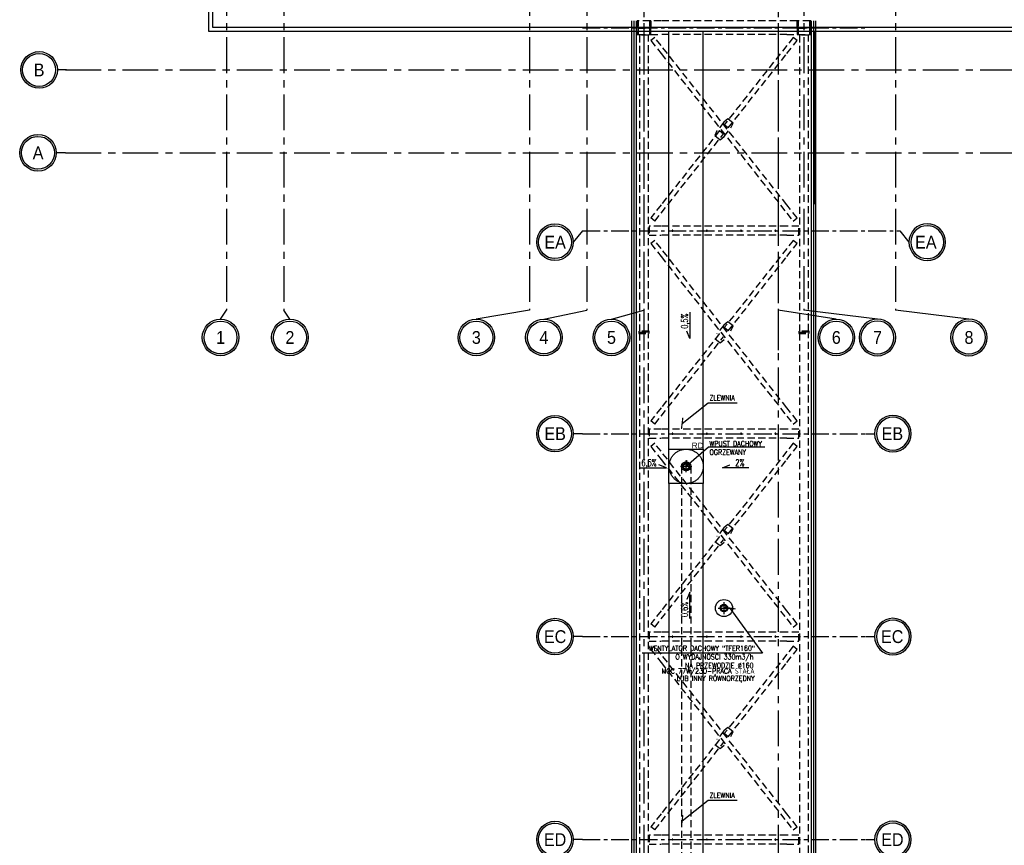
# Model space of a CAD drawing. Extents: x 41755 to 123924, y -112333 to 86187.
# Tile 9 of 256: x 99429 to 101151, y -102977 to -101533. Entities that reach past the tile are written whole.
import ezdxf
from ezdxf.enums import TextEntityAlignment as Align

# ---------------------------------------------------------------- set-up
doc = ezdxf.new("R2010")
doc.units = 0
doc.header["$LTSCALE"] = 50
for name, pattern in [('ACAD_ISO02W100', [15, 12, -3]), ('ACAD_ISO10W100', [18.5, 12, -3, 0.5, -3]), ('CENTER', [2, 1.25, -0.25, 0.25, -0.25]), ('DASHED', [0.75, 0.5, -0.25])]:
    doc.linetypes.add(name, pattern=pattern)
doc.layers.get('0').update_dxf_attribs({"color": 101, "linetype": 'CONTINUOUS'})
for name, color, linetype in [('Det-metal', 141, 'CONTINUOUS'), ('Ins-went', 141, 'CONTINUOUS'), ('Ins-wod', 4, 'CONTINUOUS'), ('Opis-spadki', 61, 'CONTINUOUS'), ('Os-osie', 14, 'CENTER'), ('Os-osie glowne', 1, 'CENTER'), ('Os-osie-opis', 16, 'CONTINUOUS'), ('Sc-systemowe', 150, 'CONTINUOUS'), ('Sch-opis', 51, 'CONTINUOUS'), ('W-idok', 8, 'CONTINUOUS'), ('W-idok pod', 5, 'DASHED'), ('W-izol-w', 144, 'CONTINUOUS')]:
    doc.layers.add(name, color=color, linetype=linetype)
doc.styles.add('dwg_opis duży', font='ARIAL.TTF', dxfattribs={"width": 0.9})
doc.styles.add('ROMANS', font='romans', dxfattribs={"width": 0.85})
doc.styles.add('TYTUL2', font='ARIAL.TTF')
doc.dimstyles.new('CHMIELNA', dxfattribs={"dimscale": 3.5, "dimtxt": 4, "dimasz": 1.5, "dimexe": 3, "dimexo": 0, "dimgap": 1, "dimtad": 1, "dimdec": 1, "dimrnd": 0.5, "dimzin": 12, "dimdsep": 46, "dimtxsty": 'ROMANS', "dimblk": 'DIMTICK', "dimcen": 0.09, "dimse1": 1, "dimse2": 1, "dimclrd": 143, "dimclrt": 53, "dimadec": 0, "dimazin": 0, "dimtfac": 1, "dimtdec": 1, "dimtix": 1, "dimtmove": 2, "dimatfit": 2, "dimldrblk": 'ARCHTICK', "dimfxl": 0, "dimtolj": 1, "dimtzin": 0, "dimarcsym": 0})

# ---------------------------------------------------------------- blocks, each defined once
blk = doc.blocks.new('_opis_osi')
blk.add_hatch(color=256).paths.add_polyline_path([(32, -32), (28.8, -32, -1), (-28.8, -32), (-32, -32, 1)])
for radius in [32, 28.8]:
    blk.add_circle((0, -32), radius)
at = {"style": 'dwg_opis duży', "width": 0.9}
blk.add_attdef('AXNAMEV', text='', height=22.4, rotation=90, dxfattribs=at).set_placement((0, -32), align=Align.MIDDLE_CENTER)
blk = doc.blocks.new('_opis_osi_liczbowy')
blk.add_hatch(color=256).paths.add_polyline_path([(32, 32), (32, 28.8, -1), (32, -28.8), (32, -32, 1)])
for radius in [32, 28.8]:
    blk.add_circle((32, 0), radius)
at = {"style": 'dwg_opis duży', "width": 0.9}
blk.add_attdef('AXNAMEH', text='', height=22.4, rotation=90, dxfattribs=at).set_placement((32, 0), align=Align.MIDDLE_CENTER)
blk = doc.blocks.new('DIMTICK')
for p, q in [((-1, 0), (1, 0)), ((0, 1), (0, -1))]:
    blk.add_line(p, q)
at = {"const_width": 0.141}
blk.add_lwpolyline([(0.71, 0.71), (-0.71, -0.71)], dxfattribs=at)
blk = doc.blocks.new('_kgjdskfgjkfh')
at = {"linetype": 'ACAD_ISO10W100'}
for p, q in [((10, 0), (-10, 0)), ((0, 10), (0, -10))]:
    blk.add_line(p, q, dxfattribs=at)
at = {"linetype": 'Continuous', "ltscale": 7}
for p, q in [((-8, 0), (-5, 0)), ((-7.6, 2.5), (-4.8, 1.5)), ((-6.5, 4.7), (-4, 2.9)), ((-4.7, 6.5), (-2.9, 4)), ((-2.5, 7.6), (-1.5, 4.8)), ((0, 8), (0, 5)), ((2.5, 7.6), (1.5, 4.8)), ((4.7, 6.5), (2.9, 4)), ((6.5, 4.7), (4, 2.9)), ((7.6, 2.5), (4.8, 1.5)), ((8, 0), (5, 0)), ((-7.6, -2.5), (-4.8, -1.5)), ((-6.5, -4.7), (-4, -2.9)), ((-4.7, -6.5), (-2.9, -4)), ((-2.5, -7.6), (-1.5, -4.8)), ((0, -8), (0, -5)), ((2.5, -7.6), (1.5, -4.8)), ((4.7, -6.5), (2.9, -4)), ((6.5, -4.7), (4, -2.9)), ((7.6, -2.5), (4.8, -1.5))]:
    blk.add_line(p, q, dxfattribs=at)
at = {"linetype": 'ACAD_ISO02W100'}
blk.add_circle((0, 0), 30, dxfattribs=at)
at = {"linetype": 'Continuous', "ltscale": 7}
for radius in [8, 5]:
    blk.add_circle((0, 0), radius, dxfattribs=at)
blk = doc.blocks.new('SPADKI')
at = {"ltscale": 25}
blk.add_lwpolyline([(0, 0), (0, -70), (-8, -50), (-8, -50)], dxfattribs=at)
at = {"ltscale": 25, "style": 'ROMANS', "width": 0.7}
blk.add_attdef('SP%', text='', height=18, rotation=90, dxfattribs=at).set_placement((-4.9, -24), align=Align.CENTER)

msp = doc.modelspace()

# ---------------------------------------------------------------- linework, layer by layer
at = {"layer": 'Det-metal', "linetype": 'DASHED', "ltscale": 0.5}
for p, q in [((100510.666, -101535.122), (100508.966, -101535.122)), ((100508.966, -101535.122), (100508.966, -101559.122)), ((100510.666, -101535.122), (100510.666, -101544.522)), ((100531.266, -101535.122), (100510.666, -101535.122)), ((100510.666, -101546.622), (100510.666, -101535.122)), ((100531.266, -101544.522), (100531.266, -101535.122)), ((100531.266, -101535.122), (100531.266, -101546.622)), ((100532.966, -101535.122), (100531.266, -101535.122)), ((100532.966, -101535.122), (100532.966, -101546.622)), ((100550.966, -101535.122), (100532.966, -101535.122)), ((100532.966, -101559.122), (100532.966, -101535.122)), ((100770.966, -101535.122), (100550.966, -101535.122)), ((100788.966, -101535.122), (100770.966, -101535.122)), ((100788.966, -101546.622), (100788.966, -101535.122)), ((100790.666, -101535.122), (100788.966, -101535.122)), ((100788.966, -101535.122), (100788.966, -101559.122)), ((100811.266, -101535.122), (100790.666, -101535.122)), ((100790.666, -101535.122), (100790.666, -101544.522)), ((100790.666, -101546.622), (100790.666, -101535.122)), ((100811.266, -101544.522), (100811.266, -101535.122)), ((100811.266, -101535.122), (100811.266, -101546.622)), ((100812.966, -101535.122), (100811.266, -101535.122)), ((100812.966, -101559.122), (100812.966, -101535.122)), ((100531.266, -101546.622), (100510.666, -101546.622)), ((100510.666, -101546.622), (100512.766, -101546.622)), ((100510.666, -101547.622), (100531.266, -101547.622)), ((100510.666, -101559.122), (100510.666, -101547.622)), ((100512.766, -101547.622), (100510.666, -101547.622)), ((100510.666, -101549.722), (100510.666, -101559.122)), ((100512.766, -101546.622), (100529.166, -101546.622)), ((100529.166, -101547.622), (100512.766, -101547.622)), ((100521.366, -101547.622), (100522.166, -101547.622)), ((100529.166, -101546.622), (100531.266, -101546.622)), ((100531.266, -101547.622), (100529.166, -101547.622)), ((100531.266, -101547.622), (100531.266, -101559.122)), ((100531.266, -101559.122), (100531.266, -101549.722)), ((100532.966, -101547.622), (100532.966, -101546.622)), ((100532.966, -101559.122), (100532.966, -101547.622)), ((100788.966, -101547.622), (100788.966, -101559.122)), ((100811.266, -101546.622), (100790.666, -101546.622)), ((100790.666, -101547.622), (100811.266, -101547.622)), ((100790.666, -101559.122), (100790.666, -101547.622)), ((100790.666, -101549.722), (100790.666, -101559.122)), ((100809.166, -101546.622), (100811.266, -101546.622)), ((100811.266, -101547.622), (100809.166, -101547.622)), ((100811.266, -101547.622), (100811.266, -101559.122)), ((100811.266, -101559.122), (100811.266, -101549.722)), ((100508.966, -101559.122), (100510.666, -101559.122)), ((100510.666, -101559.122), (100531.266, -101559.122)), ((100512.966, -101560.122), (100512.966, -102077.622)), ((100528.966, -101560.122), (100512.966, -101560.122)), ((100528.966, -102077.622), (100528.966, -101560.122)), ((100531.266, -101559.122), (100532.966, -101559.122)), ((100539.888, -101563.934), (100532.907, -101569.439)), ((100532.907, -101569.439), (100550.966, -101592.335)), ((100532.966, -101559.122), (100550.966, -101559.122)), ((100550.966, -101577.98), (100539.888, -101563.934)), ((100770.966, -101559.122), (100550.966, -101559.122)), ((100770.966, -101559.122), (100788.966, -101559.122)), ((100782.045, -101563.934), (100770.966, -101577.98)), ((100770.966, -101592.335), (100789.025, -101569.44)), ((100789.025, -101569.44), (100782.132, -101564.003)), ((100788.966, -101559.122), (100790.666, -101559.122)), ((100790.666, -101559.122), (100811.266, -101559.122)), ((100792.966, -101560.122), (100792.966, -102077.622)), ((100808.966, -101560.122), (100792.966, -101560.122)), ((100808.966, -102077.622), (100808.966, -101560.122)), ((100811.266, -101559.122), (100812.966, -101559.122)), ((100770.966, -101856.909), (100550.966, -101577.98)), ((100770.966, -101577.98), (100661.585, -101716.659)), ((100550.966, -101592.335), (100770.966, -101871.264)), ((100668.565, -101722.165), (100770.966, -101592.335)), ((100667.796, -101706.274), (100660.652, -101712.102)), ((100677.218, -101713.706), (100667.796, -101706.274)), ((100660.652, -101712.102), (100648.718, -101727.233)), ((100661.28, -101737.142), (100673.215, -101722.011)), ((100668.565, -101722.165), (100661.585, -101716.659)), ((100673.215, -101722.011), (100677.218, -101713.706)), ((100653.367, -101727.079), (100550.966, -101856.909)), ((100550.966, -101871.264), (100660.347, -101732.585)), ((100648.718, -101727.233), (100644.714, -101735.538)), ((100644.714, -101735.538), (100654.136, -101742.97)), ((100653.367, -101727.079), (100660.347, -101732.585)), ((100654.136, -101742.97), (100661.28, -101737.142)), ((100550.966, -101856.909), (100532.907, -101879.804)), ((100789.025, -101879.804), (100770.966, -101856.909)), ((100539.887, -101885.31), (100532.907, -101879.804)), ((100539.887, -101885.31), (100550.966, -101871.264)), ((100770.966, -101871.264), (100782.045, -101885.31)), ((100782.045, -101885.31), (100789.025, -101879.804)), ((100550.966, -101894.122), (100529.966, -101894.122)), ((100529.966, -101894.122), (100529.966, -101910.122)), ((100770.966, -101894.122), (100550.966, -101894.122)), ((100791.966, -101894.122), (100770.966, -101894.122)), ((100791.966, -101910.122), (100791.966, -101894.122)), ((100529.966, -101902.622), (100529.966, -101901.622)), ((100529.966, -101910.122), (100550.966, -101910.122)), ((100770.966, -101910.122), (100550.966, -101910.122)), ((100570.186, -101901.944), (100570.166, -101902.122)), ((100570.166, -101902.122), (100570.186, -101902.3)), ((100570.245, -101901.775), (100570.186, -101901.944)), ((100570.186, -101902.3), (100570.245, -101902.469)), ((100570.341, -101901.623), (100570.245, -101901.775)), ((100570.245, -101902.469), (100570.341, -101902.621)), ((100570.467, -101901.496), (100570.341, -101901.623)), ((100570.341, -101902.621), (100570.467, -101902.747)), ((100570.619, -101901.401), (100570.467, -101901.496)), ((100570.467, -101902.747), (100570.619, -101902.843)), ((100570.788, -101901.342), (100570.619, -101901.401)), ((100570.619, -101902.843), (100570.788, -101902.902)), ((100570.966, -101901.322), (100570.788, -101901.342)), ((100570.788, -101902.902), (100570.966, -101902.922)), ((100571.144, -101901.342), (100570.966, -101901.322)), ((100570.966, -101902.922), (100571.144, -101902.902)), ((100571.313, -101901.401), (100571.144, -101901.342)), ((100571.144, -101902.902), (100571.313, -101902.843)), ((100571.465, -101901.496), (100571.313, -101901.401)), ((100571.313, -101902.843), (100571.465, -101902.747)), ((100571.591, -101901.623), (100571.465, -101901.496)), ((100571.465, -101902.747), (100571.591, -101902.621)), ((100571.687, -101901.775), (100571.591, -101901.623)), ((100571.591, -101902.621), (100571.687, -101902.469)), ((100571.746, -101901.944), (100571.687, -101901.775)), ((100571.687, -101902.469), (100571.746, -101902.3)), ((100571.766, -101902.122), (100571.746, -101901.944)), ((100571.746, -101902.3), (100571.766, -101902.122)), ((100630.186, -101901.944), (100630.166, -101902.122)), ((100630.166, -101902.122), (100630.186, -101902.3)), ((100630.245, -101901.775), (100630.186, -101901.944)), ((100630.186, -101902.3), (100630.245, -101902.469)), ((100630.341, -101901.623), (100630.245, -101901.775)), ((100630.245, -101902.469), (100630.341, -101902.621)), ((100630.467, -101901.496), (100630.341, -101901.623)), ((100630.341, -101902.621), (100630.467, -101902.747)), ((100630.619, -101901.401), (100630.467, -101901.496)), ((100630.467, -101902.747), (100630.619, -101902.843)), ((100630.788, -101901.342), (100630.619, -101901.401)), ((100630.619, -101902.843), (100630.788, -101902.902)), ((100630.966, -101901.322), (100630.788, -101901.342)), ((100630.788, -101902.902), (100630.966, -101902.922)), ((100631.144, -101901.342), (100630.966, -101901.322)), ((100630.966, -101902.922), (100631.144, -101902.902)), ((100631.313, -101901.401), (100631.144, -101901.342)), ((100631.144, -101902.902), (100631.313, -101902.843)), ((100631.465, -101901.496), (100631.313, -101901.401)), ((100631.313, -101902.843), (100631.465, -101902.747)), ((100631.591, -101901.623), (100631.465, -101901.496)), ((100631.465, -101902.747), (100631.591, -101902.621)), ((100631.687, -101901.775), (100631.591, -101901.623)), ((100631.591, -101902.621), (100631.687, -101902.469)), ((100631.746, -101901.944), (100631.687, -101901.775)), ((100631.687, -101902.469), (100631.746, -101902.3)), ((100631.766, -101902.122), (100631.746, -101901.944)), ((100631.746, -101902.3), (100631.766, -101902.122)), ((100690.186, -101901.944), (100690.166, -101902.122)), ((100690.166, -101902.122), (100690.186, -101902.3)), ((100690.245, -101901.775), (100690.186, -101901.944)), ((100690.186, -101902.3), (100690.245, -101902.469)), ((100690.341, -101901.623), (100690.245, -101901.775)), ((100690.245, -101902.469), (100690.341, -101902.621)), ((100690.467, -101901.496), (100690.341, -101901.623)), ((100690.341, -101902.621), (100690.467, -101902.747)), ((100690.619, -101901.401), (100690.467, -101901.496)), ((100690.467, -101902.747), (100690.619, -101902.843)), ((100690.788, -101901.342), (100690.619, -101901.401)), ((100690.619, -101902.843), (100690.788, -101902.902)), ((100690.966, -101901.322), (100690.788, -101901.342)), ((100690.788, -101902.902), (100690.966, -101902.922)), ((100691.144, -101901.342), (100690.966, -101901.322)), ((100690.966, -101902.922), (100691.144, -101902.902)), ((100691.313, -101901.401), (100691.144, -101901.342)), ((100691.144, -101902.902), (100691.313, -101902.843)), ((100691.465, -101901.496), (100691.313, -101901.401)), ((100691.313, -101902.843), (100691.465, -101902.747)), ((100691.591, -101901.623), (100691.465, -101901.496)), ((100691.465, -101902.747), (100691.591, -101902.621)), ((100691.687, -101901.775), (100691.591, -101901.623)), ((100691.591, -101902.621), (100691.687, -101902.469)), ((100691.746, -101901.944), (100691.687, -101901.775)), ((100691.687, -101902.469), (100691.746, -101902.3)), ((100691.766, -101902.122), (100691.746, -101901.944)), ((100691.746, -101902.3), (100691.766, -101902.122)), ((100750.186, -101901.944), (100750.166, -101902.122)), ((100750.166, -101902.122), (100750.186, -101902.3)), ((100750.245, -101901.775), (100750.186, -101901.944)), ((100750.186, -101902.3), (100750.245, -101902.469)), ((100750.341, -101901.623), (100750.245, -101901.775)), ((100750.245, -101902.469), (100750.341, -101902.621)), ((100750.467, -101901.496), (100750.341, -101901.623)), ((100750.341, -101902.621), (100750.467, -101902.747)), ((100750.619, -101901.401), (100750.467, -101901.496)), ((100750.467, -101902.747), (100750.619, -101902.843)), ((100750.788, -101901.342), (100750.619, -101901.401)), ((100750.619, -101902.843), (100750.788, -101902.902)), ((100750.966, -101901.322), (100750.788, -101901.342)), ((100750.788, -101902.902), (100750.966, -101902.922)), ((100751.144, -101901.342), (100750.966, -101901.322)), ((100750.966, -101902.922), (100751.144, -101902.902)), ((100751.313, -101901.401), (100751.144, -101901.342)), ((100751.144, -101902.902), (100751.313, -101902.843)), ((100751.465, -101901.496), (100751.313, -101901.401)), ((100751.313, -101902.843), (100751.465, -101902.747)), ((100751.591, -101901.623), (100751.465, -101901.496)), ((100751.465, -101902.747), (100751.591, -101902.621)), ((100751.687, -101901.775), (100751.591, -101901.623)), ((100751.591, -101902.621), (100751.687, -101902.469)), ((100751.746, -101901.944), (100751.687, -101901.775)), ((100751.687, -101902.469), (100751.746, -101902.3)), ((100751.766, -101902.122), (100751.746, -101901.944)), ((100751.746, -101902.3), (100751.766, -101902.122)), ((100770.966, -101910.122), (100791.966, -101910.122)), ((100539.888, -101918.934), (100532.907, -101924.439)), ((100532.907, -101924.439), (100550.966, -101947.335)), ((100550.966, -101932.98), (100539.888, -101918.934)), ((100770.966, -102211.909), (100550.966, -101932.98)), ((100770.966, -101932.98), (100661.585, -102071.659)), ((100782.045, -101918.934), (100770.966, -101932.98)), ((100770.966, -101947.335), (100789.025, -101924.44)), ((100789.025, -101924.44), (100782.132, -101919.003)), ((100550.966, -101947.335), (100770.966, -102226.264)), ((100668.565, -102077.165), (100770.966, -101947.335)), ((100660.652, -102067.102), (100648.718, -102082.233)), ((100667.796, -102061.274), (100660.652, -102067.102)), ((100677.218, -102068.706), (100667.796, -102061.274)), ((100673.215, -102077.011), (100677.218, -102068.706)), ((100511.966, -102077.622), (100511.966, -102079.622)), ((100529.966, -102077.622), (100511.966, -102077.622)), ((100511.966, -102079.622), (100529.966, -102079.622)), ((100511.966, -102079.622), (100511.966, -102081.622)), ((100529.966, -102079.622), (100511.966, -102079.622)), ((100511.966, -102081.622), (100529.966, -102081.622)), ((100512.966, -102081.622), (100512.966, -103852.622)), ((100528.966, -103852.622), (100528.966, -102081.622)), ((100529.966, -102079.622), (100529.966, -102077.622)), ((100529.966, -102081.622), (100529.966, -102079.622)), ((100653.367, -102082.079), (100550.966, -102211.909)), ((100550.966, -102226.264), (100660.347, -102087.585)), ((100668.565, -102077.165), (100661.585, -102071.659)), ((100809.966, -102077.622), (100791.966, -102077.622)), ((100791.966, -102077.622), (100791.966, -102079.622)), ((100791.966, -102079.622), (100809.966, -102079.622)), ((100791.966, -102079.622), (100791.966, -102081.622)), ((100809.966, -102079.622), (100791.966, -102079.622)), ((100791.966, -102081.622), (100809.966, -102081.622)), ((100792.966, -102081.622), (100792.966, -103852.622)), ((100808.966, -103852.622), (100808.966, -102081.622)), ((100809.966, -102079.622), (100809.966, -102077.622)), ((100809.966, -102081.622), (100809.966, -102079.622)), ((100644.714, -102090.538), (100654.136, -102097.97)), ((100654.136, -102097.97), (100661.28, -102092.142)), ((100550.966, -102211.909), (100532.907, -102234.804)), ((100789.025, -102234.804), (100770.966, -102211.909)), ((100539.887, -102240.31), (100532.907, -102234.804)), ((100539.887, -102240.31), (100550.966, -102226.264)), ((100770.966, -102226.264), (100782.045, -102240.31)), ((100782.045, -102240.31), (100789.025, -102234.804)), ((100550.966, -102249.122), (100529.966, -102249.122)), ((100529.966, -102249.122), (100529.966, -102265.122)), ((100770.966, -102249.122), (100550.966, -102249.122)), ((100570.186, -102256.944), (100570.166, -102257.122)), ((100570.166, -102257.122), (100570.186, -102257.3)), ((100570.245, -102256.775), (100570.186, -102256.944)), ((100570.186, -102257.3), (100570.245, -102257.469)), ((100570.341, -102256.623), (100570.245, -102256.775)), ((100570.245, -102257.469), (100570.341, -102257.621)), ((100570.467, -102256.496), (100570.341, -102256.623)), ((100570.341, -102257.621), (100570.467, -102257.747)), ((100570.619, -102256.401), (100570.467, -102256.496)), ((100570.467, -102257.747), (100570.619, -102257.843)), ((100570.788, -102256.342), (100570.619, -102256.401)), ((100570.619, -102257.843), (100570.788, -102257.902)), ((100570.966, -102256.322), (100570.788, -102256.342)), ((100570.788, -102257.902), (100570.966, -102257.922)), ((100571.144, -102256.342), (100570.966, -102256.322)), ((100570.966, -102257.922), (100571.144, -102257.902)), ((100571.313, -102256.401), (100571.144, -102256.342)), ((100571.144, -102257.902), (100571.313, -102257.843)), ((100571.465, -102256.496), (100571.313, -102256.401)), ((100571.313, -102257.843), (100571.465, -102257.747)), ((100571.591, -102256.623), (100571.465, -102256.496)), ((100571.465, -102257.747), (100571.591, -102257.621)), ((100571.687, -102256.775), (100571.591, -102256.623)), ((100571.591, -102257.621), (100571.687, -102257.469)), ((100571.746, -102256.944), (100571.687, -102256.775)), ((100571.687, -102257.469), (100571.746, -102257.3)), ((100571.766, -102257.122), (100571.746, -102256.944)), ((100571.746, -102257.3), (100571.766, -102257.122)), ((100630.186, -102256.944), (100630.166, -102257.122)), ((100630.166, -102257.122), (100630.186, -102257.3)), ((100630.245, -102256.775), (100630.186, -102256.944)), ((100630.186, -102257.3), (100630.245, -102257.469)), ((100630.341, -102256.623), (100630.245, -102256.775)), ((100630.245, -102257.469), (100630.341, -102257.621)), ((100630.467, -102256.496), (100630.341, -102256.623)), ((100630.341, -102257.621), (100630.467, -102257.747)), ((100630.619, -102256.401), (100630.467, -102256.496)), ((100630.467, -102257.747), (100630.619, -102257.843)), ((100630.788, -102256.342), (100630.619, -102256.401)), ((100630.619, -102257.843), (100630.788, -102257.902)), ((100630.966, -102256.322), (100630.788, -102256.342)), ((100630.788, -102257.902), (100630.966, -102257.922)), ((100631.144, -102256.342), (100630.966, -102256.322)), ((100630.966, -102257.922), (100631.144, -102257.902)), ((100631.313, -102256.401), (100631.144, -102256.342)), ((100631.144, -102257.902), (100631.313, -102257.843)), ((100631.465, -102256.496), (100631.313, -102256.401)), ((100631.313, -102257.843), (100631.465, -102257.747)), ((100631.591, -102256.623), (100631.465, -102256.496)), ((100631.465, -102257.747), (100631.591, -102257.621)), ((100631.687, -102256.775), (100631.591, -102256.623)), ((100631.591, -102257.621), (100631.687, -102257.469)), ((100631.746, -102256.944), (100631.687, -102256.775)), ((100631.687, -102257.469), (100631.746, -102257.3)), ((100631.766, -102257.122), (100631.746, -102256.944)), ((100631.746, -102257.3), (100631.766, -102257.122)), ((100690.186, -102256.944), (100690.166, -102257.122)), ((100690.166, -102257.122), (100690.186, -102257.3)), ((100690.245, -102256.775), (100690.186, -102256.944)), ((100690.186, -102257.3), (100690.245, -102257.469)), ((100690.341, -102256.623), (100690.245, -102256.775)), ((100690.245, -102257.469), (100690.341, -102257.621)), ((100690.467, -102256.496), (100690.341, -102256.623)), ((100690.341, -102257.621), (100690.467, -102257.747)), ((100690.619, -102256.401), (100690.467, -102256.496)), ((100690.467, -102257.747), (100690.619, -102257.843)), ((100690.788, -102256.342), (100690.619, -102256.401)), ((100690.619, -102257.843), (100690.788, -102257.902)), ((100690.966, -102256.322), (100690.788, -102256.342)), ((100690.788, -102257.902), (100690.966, -102257.922)), ((100691.144, -102256.342), (100690.966, -102256.322)), ((100690.966, -102257.922), (100691.144, -102257.902)), ((100691.313, -102256.401), (100691.144, -102256.342)), ((100691.144, -102257.902), (100691.313, -102257.843)), ((100691.465, -102256.496), (100691.313, -102256.401)), ((100691.313, -102257.843), (100691.465, -102257.747)), ((100691.591, -102256.623), (100691.465, -102256.496)), ((100691.465, -102257.747), (100691.591, -102257.621)), ((100691.687, -102256.775), (100691.591, -102256.623)), ((100691.591, -102257.621), (100691.687, -102257.469)), ((100691.746, -102256.944), (100691.687, -102256.775)), ((100691.687, -102257.469), (100691.746, -102257.3)), ((100691.766, -102257.122), (100691.746, -102256.944)), ((100691.746, -102257.3), (100691.766, -102257.122)), ((100750.186, -102256.944), (100750.166, -102257.122)), ((100750.166, -102257.122), (100750.186, -102257.3)), ((100750.245, -102256.775), (100750.186, -102256.944)), ((100750.186, -102257.3), (100750.245, -102257.469)), ((100750.341, -102256.623), (100750.245, -102256.775)), ((100750.245, -102257.469), (100750.341, -102257.621)), ((100750.467, -102256.496), (100750.341, -102256.623)), ((100750.341, -102257.621), (100750.467, -102257.747)), ((100750.619, -102256.401), (100750.467, -102256.496)), ((100750.467, -102257.747), (100750.619, -102257.843)), ((100750.788, -102256.342), (100750.619, -102256.401)), ((100750.619, -102257.843), (100750.788, -102257.902)), ((100750.966, -102256.322), (100750.788, -102256.342)), ((100750.788, -102257.902), (100750.966, -102257.922)), ((100751.144, -102256.342), (100750.966, -102256.322)), ((100750.966, -102257.922), (100751.144, -102257.902)), ((100751.313, -102256.401), (100751.144, -102256.342)), ((100751.144, -102257.902), (100751.313, -102257.843)), ((100751.465, -102256.496), (100751.313, -102256.401)), ((100751.313, -102257.843), (100751.465, -102257.747)), ((100751.591, -102256.623), (100751.465, -102256.496)), ((100751.465, -102257.747), (100751.591, -102257.621)), ((100751.687, -102256.775), (100751.591, -102256.623)), ((100751.591, -102257.621), (100751.687, -102257.469)), ((100751.746, -102256.944), (100751.687, -102256.775)), ((100751.687, -102257.469), (100751.746, -102257.3)), ((100751.766, -102257.122), (100751.746, -102256.944)), ((100751.746, -102257.3), (100751.766, -102257.122)), ((100791.966, -102249.122), (100770.966, -102249.122)), ((100791.966, -102265.122), (100791.966, -102249.122)), ((100529.966, -102265.122), (100550.966, -102265.122)), ((100539.888, -102273.934), (100532.907, -102279.44)), ((100550.966, -102287.98), (100539.888, -102273.934)), ((100770.966, -102265.122), (100550.966, -102265.122)), ((100770.966, -102265.122), (100791.966, -102265.122)), ((100782.045, -102273.934), (100770.966, -102287.98)), ((100789.025, -102279.44), (100782.132, -102274.003)), ((100532.907, -102279.439), (100550.966, -102302.335)), ((100770.966, -102566.909), (100550.966, -102287.98)), ((100770.966, -102287.98), (100661.585, -102426.659)), ((100770.966, -102302.335), (100789.025, -102279.44)), ((100550.966, -102302.335), (100770.966, -102581.264)), ((100668.565, -102432.165), (100770.966, -102302.335)), ((100660.652, -102422.102), (100648.718, -102437.233)), ((100667.796, -102416.274), (100660.652, -102422.102)), ((100668.565, -102432.165), (100661.585, -102426.659)), ((100677.218, -102423.706), (100667.796, -102416.274)), ((100673.215, -102432.011), (100677.218, -102423.706)), ((100653.367, -102437.079), (100550.966, -102566.909)), ((100550.966, -102581.264), (100660.347, -102442.585)), ((100644.714, -102445.538), (100654.136, -102452.97)), ((100654.136, -102452.97), (100661.28, -102447.142)), ((100550.966, -102566.909), (100532.907, -102589.804)), ((100789.025, -102589.804), (100770.966, -102566.909)), ((100539.887, -102595.31), (100550.966, -102581.264)), ((100770.966, -102581.264), (100782.045, -102595.31)), ((100550.966, -102604.122), (100529.966, -102604.122)), ((100529.966, -102604.122), (100529.966, -102620.122)), ((100539.887, -102595.31), (100532.907, -102589.804)), ((100770.966, -102604.122), (100550.966, -102604.122)), ((100791.966, -102604.122), (100770.966, -102604.122)), ((100782.045, -102595.31), (100789.025, -102589.804)), ((100791.966, -102620.122), (100791.966, -102604.122)), ((100529.966, -102620.122), (100550.966, -102620.122)), ((100770.966, -102620.122), (100550.966, -102620.122)), ((100570.186, -102611.944), (100570.166, -102612.122)), ((100570.166, -102612.122), (100570.186, -102612.3)), ((100570.245, -102611.775), (100570.186, -102611.944)), ((100570.186, -102612.3), (100570.245, -102612.469)), ((100570.341, -102611.623), (100570.245, -102611.775)), ((100570.245, -102612.469), (100570.341, -102612.621)), ((100570.467, -102611.496), (100570.341, -102611.623)), ((100570.341, -102612.621), (100570.467, -102612.747)), ((100570.619, -102611.401), (100570.467, -102611.496)), ((100570.467, -102612.747), (100570.619, -102612.843)), ((100570.788, -102611.342), (100570.619, -102611.401)), ((100570.619, -102612.843), (100570.788, -102612.902)), ((100570.966, -102611.322), (100570.788, -102611.342)), ((100570.788, -102612.902), (100570.966, -102612.922)), ((100571.144, -102611.342), (100570.966, -102611.322)), ((100570.966, -102612.922), (100571.144, -102612.902)), ((100571.313, -102611.401), (100571.144, -102611.342)), ((100571.144, -102612.902), (100571.313, -102612.843)), ((100571.465, -102611.496), (100571.313, -102611.401)), ((100571.313, -102612.843), (100571.465, -102612.747)), ((100571.591, -102611.623), (100571.465, -102611.496)), ((100571.465, -102612.747), (100571.591, -102612.621)), ((100571.687, -102611.775), (100571.591, -102611.623)), ((100571.591, -102612.621), (100571.687, -102612.469)), ((100571.746, -102611.944), (100571.687, -102611.775)), ((100571.687, -102612.469), (100571.746, -102612.3)), ((100571.766, -102612.122), (100571.746, -102611.944)), ((100571.746, -102612.3), (100571.766, -102612.122)), ((100630.186, -102611.944), (100630.166, -102612.122)), ((100630.166, -102612.122), (100630.186, -102612.3)), ((100630.245, -102611.775), (100630.186, -102611.944)), ((100630.186, -102612.3), (100630.245, -102612.469)), ((100630.341, -102611.623), (100630.245, -102611.775)), ((100630.245, -102612.469), (100630.341, -102612.621)), ((100630.467, -102611.496), (100630.341, -102611.623)), ((100630.341, -102612.621), (100630.467, -102612.747)), ((100630.619, -102611.401), (100630.467, -102611.496)), ((100630.467, -102612.747), (100630.619, -102612.843)), ((100630.788, -102611.342), (100630.619, -102611.401)), ((100630.619, -102612.843), (100630.788, -102612.902)), ((100630.966, -102611.322), (100630.788, -102611.342)), ((100630.788, -102612.902), (100630.966, -102612.922)), ((100631.144, -102611.342), (100630.966, -102611.322)), ((100630.966, -102612.922), (100631.144, -102612.902)), ((100631.313, -102611.401), (100631.144, -102611.342)), ((100631.144, -102612.902), (100631.313, -102612.843)), ((100631.465, -102611.496), (100631.313, -102611.401)), ((100631.313, -102612.843), (100631.465, -102612.747)), ((100631.591, -102611.623), (100631.465, -102611.496)), ((100631.465, -102612.747), (100631.591, -102612.621)), ((100631.687, -102611.775), (100631.591, -102611.623)), ((100631.591, -102612.621), (100631.687, -102612.469)), ((100631.746, -102611.944), (100631.687, -102611.775)), ((100631.687, -102612.469), (100631.746, -102612.3)), ((100631.766, -102612.122), (100631.746, -102611.944)), ((100631.746, -102612.3), (100631.766, -102612.122)), ((100690.186, -102611.944), (100690.166, -102612.122)), ((100690.166, -102612.122), (100690.186, -102612.3)), ((100690.245, -102611.775), (100690.186, -102611.944)), ((100690.186, -102612.3), (100690.245, -102612.469)), ((100690.341, -102611.623), (100690.245, -102611.775)), ((100690.245, -102612.469), (100690.341, -102612.621)), ((100690.467, -102611.496), (100690.341, -102611.623)), ((100690.341, -102612.621), (100690.467, -102612.747)), ((100690.619, -102611.401), (100690.467, -102611.496)), ((100690.467, -102612.747), (100690.619, -102612.843)), ((100690.788, -102611.342), (100690.619, -102611.401)), ((100690.619, -102612.843), (100690.788, -102612.902)), ((100690.966, -102611.322), (100690.788, -102611.342)), ((100690.788, -102612.902), (100690.966, -102612.922)), ((100691.144, -102611.342), (100690.966, -102611.322)), ((100690.966, -102612.922), (100691.144, -102612.902)), ((100691.313, -102611.401), (100691.144, -102611.342)), ((100691.144, -102612.902), (100691.313, -102612.843)), ((100691.465, -102611.496), (100691.313, -102611.401)), ((100691.313, -102612.843), (100691.465, -102612.747)), ((100691.591, -102611.623), (100691.465, -102611.496)), ((100691.465, -102612.747), (100691.591, -102612.621)), ((100691.687, -102611.775), (100691.591, -102611.623)), ((100691.591, -102612.621), (100691.687, -102612.469)), ((100691.746, -102611.944), (100691.687, -102611.775)), ((100691.687, -102612.469), (100691.746, -102612.3)), ((100691.766, -102612.122), (100691.746, -102611.944)), ((100691.746, -102612.3), (100691.766, -102612.122)), ((100750.186, -102611.944), (100750.166, -102612.122)), ((100750.166, -102612.122), (100750.186, -102612.3)), ((100750.245, -102611.775), (100750.186, -102611.944)), ((100750.186, -102612.3), (100750.245, -102612.469)), ((100750.341, -102611.623), (100750.245, -102611.775)), ((100750.245, -102612.469), (100750.341, -102612.621)), ((100750.467, -102611.496), (100750.341, -102611.623)), ((100750.341, -102612.621), (100750.467, -102612.747)), ((100750.619, -102611.401), (100750.467, -102611.496)), ((100750.467, -102612.747), (100750.619, -102612.843)), ((100750.788, -102611.342), (100750.619, -102611.401)), ((100750.619, -102612.843), (100750.788, -102612.902)), ((100750.966, -102611.322), (100750.788, -102611.342)), ((100750.788, -102612.902), (100750.966, -102612.922)), ((100751.144, -102611.342), (100750.966, -102611.322)), ((100750.966, -102612.922), (100751.144, -102612.902)), ((100751.313, -102611.401), (100751.144, -102611.342)), ((100751.144, -102612.902), (100751.313, -102612.843)), ((100751.465, -102611.496), (100751.313, -102611.401)), ((100751.313, -102612.843), (100751.465, -102612.747)), ((100751.591, -102611.623), (100751.465, -102611.496)), ((100751.465, -102612.747), (100751.591, -102612.621)), ((100751.687, -102611.775), (100751.591, -102611.623)), ((100751.591, -102612.621), (100751.687, -102612.469)), ((100751.746, -102611.944), (100751.687, -102611.775)), ((100751.687, -102612.469), (100751.746, -102612.3)), ((100751.766, -102612.122), (100751.746, -102611.944)), ((100751.746, -102612.3), (100751.766, -102612.122)), ((100770.966, -102620.122), (100791.966, -102620.122)), ((100539.888, -102628.934), (100532.907, -102634.44)), ((100532.907, -102634.439), (100550.966, -102657.335)), ((100550.966, -102642.98), (100539.888, -102628.934)), ((100782.045, -102628.934), (100770.966, -102642.98)), ((100770.966, -102657.335), (100789.025, -102634.44)), ((100789.025, -102634.44), (100782.132, -102629.003)), ((100770.966, -102921.909), (100550.966, -102642.98)), ((100770.966, -102642.98), (100661.585, -102781.659)), ((100550.966, -102657.335), (100770.966, -102936.264)), ((100668.565, -102787.165), (100770.966, -102657.335)), ((100660.652, -102777.102), (100648.718, -102792.233)), ((100667.796, -102771.274), (100660.652, -102777.102)), ((100677.218, -102778.706), (100667.796, -102771.274)), ((100653.367, -102792.079), (100550.966, -102921.909)), ((100668.565, -102787.165), (100661.585, -102781.659)), ((100673.215, -102787.011), (100677.218, -102778.706)), ((100550.966, -102936.264), (100660.347, -102797.585)), ((100644.714, -102800.538), (100654.136, -102807.97)), ((100654.136, -102807.97), (100661.28, -102802.142)), ((100550.966, -102921.909), (100532.907, -102944.804)), ((100789.025, -102944.804), (100770.966, -102921.909)), ((100539.887, -102950.31), (100532.907, -102944.804)), ((100539.887, -102950.31), (100550.966, -102936.264)), ((100770.966, -102936.264), (100782.045, -102950.31)), ((100782.045, -102950.31), (100789.025, -102944.804)), ((100550.966, -102959.122), (100529.966, -102959.122)), ((100529.966, -102959.122), (100529.966, -102975.122)), ((100770.966, -102959.122), (100550.966, -102959.122)), ((100570.341, -102966.623), (100570.245, -102966.775)), ((100570.467, -102966.496), (100570.341, -102966.623)), ((100570.619, -102966.401), (100570.467, -102966.496)), ((100570.788, -102966.342), (100570.619, -102966.401)), ((100570.966, -102966.322), (100570.788, -102966.342)), ((100571.144, -102966.342), (100570.966, -102966.322)), ((100571.313, -102966.401), (100571.144, -102966.342)), ((100571.465, -102966.496), (100571.313, -102966.401)), ((100571.591, -102966.623), (100571.465, -102966.496)), ((100571.687, -102966.775), (100571.591, -102966.623)), ((100630.341, -102966.623), (100630.245, -102966.775)), ((100630.467, -102966.496), (100630.341, -102966.623)), ((100630.619, -102966.401), (100630.467, -102966.496)), ((100630.788, -102966.342), (100630.619, -102966.401)), ((100630.966, -102966.322), (100630.788, -102966.342)), ((100631.144, -102966.342), (100630.966, -102966.322)), ((100631.313, -102966.401), (100631.144, -102966.342)), ((100631.465, -102966.496), (100631.313, -102966.401)), ((100631.591, -102966.623), (100631.465, -102966.496)), ((100631.687, -102966.775), (100631.591, -102966.623)), ((100690.341, -102966.623), (100690.245, -102966.775)), ((100690.467, -102966.496), (100690.341, -102966.623)), ((100690.619, -102966.401), (100690.467, -102966.496)), ((100690.788, -102966.342), (100690.619, -102966.401)), ((100690.966, -102966.322), (100690.788, -102966.342)), ((100691.144, -102966.342), (100690.966, -102966.322)), ((100691.313, -102966.401), (100691.144, -102966.342)), ((100691.465, -102966.496), (100691.313, -102966.401)), ((100691.591, -102966.623), (100691.465, -102966.496)), ((100691.687, -102966.775), (100691.591, -102966.623)), ((100750.341, -102966.623), (100750.245, -102966.775)), ((100750.467, -102966.496), (100750.341, -102966.623)), ((100750.619, -102966.401), (100750.467, -102966.496)), ((100750.788, -102966.342), (100750.619, -102966.401)), ((100750.966, -102966.322), (100750.788, -102966.342)), ((100751.144, -102966.342), (100750.966, -102966.322)), ((100751.313, -102966.401), (100751.144, -102966.342)), ((100751.465, -102966.496), (100751.313, -102966.401)), ((100751.591, -102966.623), (100751.465, -102966.496)), ((100751.687, -102966.775), (100751.591, -102966.623)), ((100791.966, -102959.122), (100770.966, -102959.122)), ((100791.966, -102975.122), (100791.966, -102959.122)), ((100529.966, -102975.122), (100550.966, -102975.122)), ((100770.966, -102975.122), (100550.966, -102975.122)), ((100570.186, -102966.944), (100570.166, -102967.122)), ((100570.166, -102967.122), (100570.186, -102967.3)), ((100570.245, -102966.775), (100570.186, -102966.944)), ((100570.186, -102967.3), (100570.245, -102967.469)), ((100570.245, -102967.469), (100570.341, -102967.621)), ((100570.341, -102967.621), (100570.467, -102967.747)), ((100570.467, -102967.747), (100570.619, -102967.843)), ((100570.619, -102967.843), (100570.788, -102967.902)), ((100570.788, -102967.902), (100570.966, -102967.922)), ((100570.966, -102967.922), (100571.144, -102967.902)), ((100571.144, -102967.902), (100571.313, -102967.843)), ((100571.313, -102967.843), (100571.465, -102967.747)), ((100571.465, -102967.747), (100571.591, -102967.621)), ((100571.591, -102967.621), (100571.687, -102967.469)), ((100571.746, -102966.944), (100571.687, -102966.775)), ((100571.687, -102967.469), (100571.746, -102967.3)), ((100571.766, -102967.122), (100571.746, -102966.944)), ((100571.746, -102967.3), (100571.766, -102967.122)), ((100630.186, -102966.944), (100630.166, -102967.122)), ((100630.166, -102967.122), (100630.186, -102967.3)), ((100630.245, -102966.775), (100630.186, -102966.944)), ((100630.186, -102967.3), (100630.245, -102967.469)), ((100630.245, -102967.469), (100630.341, -102967.621)), ((100630.341, -102967.621), (100630.467, -102967.747)), ((100630.467, -102967.747), (100630.619, -102967.843)), ((100630.619, -102967.843), (100630.788, -102967.902)), ((100630.788, -102967.902), (100630.966, -102967.922)), ((100630.966, -102967.922), (100631.144, -102967.902)), ((100631.144, -102967.902), (100631.313, -102967.843)), ((100631.313, -102967.843), (100631.465, -102967.747)), ((100631.465, -102967.747), (100631.591, -102967.621)), ((100631.591, -102967.621), (100631.687, -102967.469)), ((100631.746, -102966.944), (100631.687, -102966.775)), ((100631.687, -102967.469), (100631.746, -102967.3)), ((100631.766, -102967.122), (100631.746, -102966.944)), ((100631.746, -102967.3), (100631.766, -102967.122)), ((100690.186, -102966.944), (100690.166, -102967.122)), ((100690.166, -102967.122), (100690.186, -102967.3)), ((100690.245, -102966.775), (100690.186, -102966.944)), ((100690.186, -102967.3), (100690.245, -102967.469)), ((100690.245, -102967.469), (100690.341, -102967.621)), ((100690.341, -102967.621), (100690.467, -102967.747)), ((100690.467, -102967.747), (100690.619, -102967.843)), ((100690.619, -102967.843), (100690.788, -102967.902)), ((100690.788, -102967.902), (100690.966, -102967.922)), ((100690.966, -102967.922), (100691.144, -102967.902)), ((100691.144, -102967.902), (100691.313, -102967.843)), ((100691.313, -102967.843), (100691.465, -102967.747)), ((100691.465, -102967.747), (100691.591, -102967.621)), ((100691.591, -102967.621), (100691.687, -102967.469)), ((100691.746, -102966.944), (100691.687, -102966.775)), ((100691.687, -102967.469), (100691.746, -102967.3)), ((100691.766, -102967.122), (100691.746, -102966.944)), ((100691.746, -102967.3), (100691.766, -102967.122)), ((100750.186, -102966.944), (100750.166, -102967.122)), ((100750.166, -102967.122), (100750.186, -102967.3)), ((100750.245, -102966.775), (100750.186, -102966.944)), ((100750.186, -102967.3), (100750.245, -102967.469)), ((100750.245, -102967.469), (100750.341, -102967.621)), ((100750.341, -102967.621), (100750.467, -102967.747)), ((100750.467, -102967.747), (100750.619, -102967.843)), ((100750.619, -102967.843), (100750.788, -102967.902)), ((100750.788, -102967.902), (100750.966, -102967.922)), ((100750.966, -102967.922), (100751.144, -102967.902)), ((100751.144, -102967.902), (100751.313, -102967.843)), ((100751.313, -102967.843), (100751.465, -102967.747)), ((100751.465, -102967.747), (100751.591, -102967.621)), ((100751.591, -102967.621), (100751.687, -102967.469)), ((100751.746, -102966.944), (100751.687, -102966.775)), ((100751.687, -102967.469), (100751.746, -102967.3)), ((100751.766, -102967.122), (100751.746, -102966.944)), ((100751.746, -102967.3), (100751.766, -102967.122)), ((100770.966, -102975.122), (100791.966, -102975.122))]:
    msp.add_line(p, q, dxfattribs=at)
for centre in [(100570.965, -101547.122), (100630.966, -101547.122), (100690.978, -101547.122), (100750.966, -101547.122)]:
    msp.add_circle(centre, 0.795, dxfattribs=at)
at = {"layer": 'Ins-went'}
for p, q in [((100660.966, -102551.797), (100660.966, -102572.583)), ((100650.573, -102562.19), (100671.359, -102562.19))]:
    msp.add_line(p, q, dxfattribs=at)
for radius in [15, 6.6, 5]:
    msp.add_circle((100660.966, -102562.19), radius, dxfattribs=at)
at = {"layer": 'Ins-wod'}
for points in [[(100499.966, -107282.622), (100499.966, -101543.639)], [(100819.966, -101855.932), (100819.966, -101552.824)], [(100821.966, -107282.622), (100821.966, -101543.639)]]:
    msp.add_lwpolyline(points, dxfattribs=at)
at = {"layer": 'Ins-wod', "linetype": 'DASHED', "ltscale": 0.5}
for points in [[(100586.825, -102314.307), (100586.825, -107420.622)], [(100602.825, -102314.307), (100602.825, -107404.622)]]:
    msp.add_lwpolyline(points, dxfattribs=at)
at = {"layer": 'Os-osie', "ltscale": 0.5}
for p, q in [((100413.401, -101547.122), (100908.531, -101547.122)), ((100413.401, -101902.122), (100968.531, -101902.122)), ((100413.401, -102257.122), (100908.531, -102257.122)), ((100413.401, -102612.122), (100908.531, -102612.122)), ((100413.401, -102967.122), (100908.531, -102967.122))]:
    msp.add_line(p, q, dxfattribs=at)
at = {"layer": 'Os-osie glowne'}
for points in [[(99790.966, -96063.824), (99790.966, -102040.824)], [(99890.966, -96063.824), (99890.966, -102040.824)], [(100320.966, -96063.824), (100320.966, -102040.824)], [(100420.966, -96063.824), (100420.966, -102040.824)], [(100520.966, -96063.824), (100520.966, -102110.824)], [(100755.966, -96063.824), (100755.966, -102110.824)], [(100800.966, -96063.824), (100800.966, -102040.824)], [(100960.966, -96063.824), (100960.966, -102040.824)], [(100520.966, -101041.307), (100520.966, -108645.513)], [(100755.966, -101041.307), (100755.966, -107389.836)], [(99508.966, -101620.824), (111436.932, -101620.824)], [(99508.966, -101765.824), (111436.932, -101765.824)]]:
    msp.add_lwpolyline(points, dxfattribs=at)
at = {"layer": 'Os-osie-opis'}
for points in [[(99510.966, -101620.824), (99494.966, -101620.824)], [(99508.966, -101765.824), (99492.966, -101765.824)], [(100413.401, -101902.122), (100397.401, -101922.122)], [(100968.531, -101902.122), (100984.531, -101922.122)], [(99780.306, -102056.824), (99790.966, -102040.824)], [(99901.626, -102056.824), (99890.966, -102040.824)], [(100320.966, -102040.824), (100227.77, -102056.824)], [(100345.966, -102056.824), (100420.966, -102040.824)], [(100464.162, -102056.824), (100520.966, -102040.824)], [(100857.484, -102056.824), (100755.966, -102040.824)], [(100929.453, -102056.824), (100800.966, -102040.824)], [(101089.453, -102056.824), (100960.966, -102040.824)], [(100413.401, -102257.122), (100397.401, -102257.122)], [(100908.531, -102257.122), (100924.531, -102257.122)], [(100413.401, -102612.122), (100397.401, -102612.122)], [(100908.531, -102612.122), (100924.531, -102612.122)], [(100413.401, -102967.122), (100397.401, -102967.122)], [(100908.531, -102967.122), (100924.531, -102967.122)]]:
    msp.add_lwpolyline(points, dxfattribs=at)
at = {"layer": 'Sc-systemowe'}
for points in [[(100499.966, -104410.622), (100499.966, -101535.122)], [(100503.966, -104410.622), (100503.966, -101535.122)], [(100507.966, -104410.622), (100507.966, -101535.122)], [(100813.966, -104410.622), (100813.966, -101535.122)], [(100817.966, -104410.622), (100817.966, -101535.122)], [(100821.966, -104410.622), (100821.966, -101535.122)]]:
    msp.add_lwpolyline(points, dxfattribs=at)
at = {"layer": 'W-idok'}
for points in [[(100564.825, -102284.307), (100564.825, -101552.824)], [(100624.825, -102284.307), (100624.825, -101552.824)], [(100564.825, -102344.307), (100564.825, -103614.048)], [(100624.825, -103614.048), (100624.825, -102344.307)]]:
    msp.add_lwpolyline(points, dxfattribs=at)
msp.add_lwpolyline([(100564.825, -102284.307), (100624.825, -102284.307), (100624.825, -102344.307), (100564.825, -102344.307)], close=True, dxfattribs=at)
at = {"layer": 'W-idok pod', "linetype": 'Continuous'}
for p, q in [((99758.966, -101153.824), (99758.966, -101552.824)), ((99758.966, -101552.824), (101688.966, -101552.824))]:
    msp.add_line(p, q, dxfattribs=at)
at = {"layer": 'W-izol-w', "linetype": 'Continuous'}
msp.add_lwpolyline([(100000.966, -101160.824), (99765.966, -101160.824), (99765.966, -101545.824), (101688.966, -101545.824)], dxfattribs=at)

# ---------------------------------------------------------------- block references
at = {"layer": 'Ins-wod', "rotation": 270}
msp.add_blockref('_kgjdskfgjkfh', (100594.825, -102314.307), dxfattribs=at)
at = {"layer": 'Opis-spadki', "xscale": 0.6604040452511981, "yscale": 0.6604040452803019, "zscale": 0.6604040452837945}
msp.add_blockref('SPADKI', (100601.235, -102044.513), dxfattribs=at).add_auto_attribs({'SP%': '0,5%'})
at = {"layer": 'Opis-spadki'}
ref = msp.add_blockref('SPADKI', (100514.038, -102317.146), dxfattribs=dict(at, xscale=-0.6604040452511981, yscale=0.6604040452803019, zscale=0.6604040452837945, rotation=89.99999999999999))
ref.add_attrib('SP%', '6,5%', dxfattribs={"layer": '0', "ltscale": 25, "height": 11.8873, "style": 'ROMANS', "width": 0.7}).set_placement((100529.919, -102313.913), align=Align.CENTER)
at = {"layer": 'Opis-spadki', "xscale": 0.6604040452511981, "yscale": 0.6604040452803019, "zscale": 0.6604040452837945, "rotation": 270}
msp.add_blockref('SPADKI', (100704.538, -102317.146), dxfattribs=at).add_auto_attribs({'SP%': '2%'})
at = {"layer": 'Opis-spadki'}
ref = msp.add_blockref('SPADKI', (100601.235, -102580.46), dxfattribs=dict(at, xscale=-0.6604040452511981, yscale=0.6604040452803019, zscale=0.6604040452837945, rotation=180))
ref.add_attrib('SP%', '0,6%', dxfattribs={"layer": '0', "ltscale": 25, "height": 11.8873, "rotation": 90, "style": 'ROMANS', "width": 0.7}).set_placement((100598.001, -102564.579), align=Align.CENTER)
at = {"layer": 'Os-osie-opis', "rotation": 270}
for name, p, values in [('_opis_osi', (99494.966, -101620.824), {'AXNAMEV': 'B'}), ('_opis_osi_liczbowy', (99780.306, -102056.824), {'AXNAMEH': '1'}), ('_opis_osi_liczbowy', (99901.626, -102056.824), {'AXNAMEH': '2'}), ('_opis_osi_liczbowy', (100227.77, -102056.824), {'AXNAMEH': '3'}), ('_opis_osi_liczbowy', (100345.966, -102056.824), {'AXNAMEH': '4'}), ('_opis_osi_liczbowy', (100464.162, -102056.824), {'AXNAMEH': '5'}), ('_opis_osi_liczbowy', (100857.484, -102056.824), {'AXNAMEH': '6'})]:
    msp.add_blockref(name, p, dxfattribs=at).add_auto_attribs(values)
at = {"layer": 'Os-osie-opis'}
ref = msp.add_blockref('_opis_osi', (99492.966, -101765.824), dxfattribs=dict(at, rotation=270))
ref.add_attrib('AXNAMEV', 'A', dxfattribs={"layer": '0', "height": 22.4, "style": 'dwg_opis duży', "width": 0.9}).set_placement((99461.131, -101765.824), align=Align.MIDDLE_CENTER)
ref = msp.add_blockref('_opis_osi', (100397.401, -101922.122), dxfattribs=dict(at, rotation=270))
ref.add_attrib('AXNAMEV', 'EA', dxfattribs={"layer": '0', "height": 22.4, "style": 'dwg_opis duży', "width": 0.9}).set_placement((100365.566, -101922.122), align=Align.MIDDLE_CENTER)
ref = msp.add_blockref('_opis_osi', (100984.531, -101922.122), dxfattribs=dict(at, xscale=-1, rotation=89.99999999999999))
ref.add_attrib('AXNAMEV', 'EA', dxfattribs={"layer": '0', "height": 22.4, "style": 'dwg_opis duży', "width": 0.9}).set_placement((101014.138, -101922.122), align=Align.MIDDLE_CENTER)
ref = msp.add_blockref('_opis_osi_liczbowy', (100929.453, -102056.824), dxfattribs=dict(at, xscale=-1, rotation=89.99999999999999))
ref.add_attrib('AXNAMEH', '7', dxfattribs={"layer": '0', "height": 22.4, "style": 'dwg_opis duży', "width": 0.9}).set_placement((100929.563, -102088.824), align=Align.MIDDLE_CENTER)
ref = msp.add_blockref('_opis_osi_liczbowy', (101089.453, -102056.824), dxfattribs=dict(at, xscale=-1, rotation=89.99999999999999))
ref.add_attrib('AXNAMEH', '8', dxfattribs={"layer": '0', "height": 22.4, "style": 'dwg_opis duży', "width": 0.9}).set_placement((101089.563, -102088.824), align=Align.MIDDLE_CENTER)
ref = msp.add_blockref('_opis_osi', (100397.401, -102257.122), dxfattribs=dict(at, rotation=270))
ref.add_attrib('AXNAMEV', 'EB', dxfattribs={"layer": '0', "height": 22.4, "style": 'dwg_opis duży', "width": 0.9}).set_placement((100365.566, -102257.122), align=Align.MIDDLE_CENTER)
ref = msp.add_blockref('_opis_osi', (100924.531, -102257.122), dxfattribs=dict(at, xscale=-1, rotation=89.99999999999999))
ref.add_attrib('AXNAMEV', 'EB', dxfattribs={"layer": '0', "height": 22.4, "style": 'dwg_opis duży', "width": 0.9}).set_placement((100955.637, -102257.122), align=Align.MIDDLE_CENTER)
ref = msp.add_blockref('_opis_osi', (100397.401, -102612.122), dxfattribs=dict(at, rotation=270))
ref.add_attrib('AXNAMEV', 'EC', dxfattribs={"layer": '0', "height": 22.4, "style": 'dwg_opis duży', "width": 0.9}).set_placement((100365.566, -102612.122), align=Align.MIDDLE_CENTER)
ref = msp.add_blockref('_opis_osi', (100924.531, -102612.122), dxfattribs=dict(at, xscale=-1, rotation=89.99999999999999))
ref.add_attrib('AXNAMEV', 'EC', dxfattribs={"layer": '0', "height": 22.4, "style": 'dwg_opis duży', "width": 0.9}).set_placement((100955.252, -102612.122), align=Align.MIDDLE_CENTER)
ref = msp.add_blockref('_opis_osi', (100397.401, -102967.122), dxfattribs=dict(at, rotation=270))
ref.add_attrib('AXNAMEV', 'ED', dxfattribs={"layer": '0', "height": 22.4, "style": 'dwg_opis duży', "width": 0.9}).set_placement((100365.566, -102967.122), align=Align.MIDDLE_CENTER)
ref = msp.add_blockref('_opis_osi', (100924.531, -102967.122), dxfattribs=dict(at, xscale=-1, rotation=89.99999999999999))
ref.add_attrib('AXNAMEV', 'ED', dxfattribs={"layer": '0', "height": 22.4, "style": 'dwg_opis duży', "width": 0.9}).set_placement((100955.637, -102967.122), align=Align.MIDDLE_CENTER)

# ---------------------------------------------------------------- texts
at = {"layer": 'Ins-wod', "insert": (100604.592, -102272.758), "char_height": 10.2123, "width": 1336.21749, "attachment_point": 1, "style": 'TYTUL2'}
msp.add_mtext('RD', dxfattribs=at)
at = {"layer": 'Sch-opis', "char_height": 9, "width": 203.76147, "style": 'ROMANS'}
for s, insert, attachment_point in [('ZLEWNIA', (100635.631, -102189.973), 1), ('WPUST DACHOWY\\POGRZEWANY', (100635.656, -102270.032), 1), ('WENTYLATOR DACHOWY "TFER160"', (100715.328, -102627.94), 3), ('O WYDAJNOŚCI 330m3/h ', (100712.716, -102642.926), 3), ('MOC 77W/230-PRACA STAŁA', (100714.615, -102667.774), 3), ('NA PRZEWODZIE %%C160', (100712.716, -102658.106), 3), ('LUB INNY RÓWNORZĘDNY', (100714.615, -102680.641), 3), ('ZLEWNIA', (100635.631, -102885.132), 1)]:
    msp.add_mtext(s, dxfattribs=dict(at, insert=insert, attachment_point=attachment_point))

# ---------------------------------------------------------------- leaders
at = {"layer": 'Sch-opis'}
for points in [[(100587.819, -102239.057), (100633.624, -102203.04), (100683.909, -102203.04)], [(100595.18, -102313.215), (100633.649, -102280.29), (100732.347, -102280.29)], [(100671.359, -102562.19), (100728.605, -102641.008), (100517.72, -102641.008)], [(100587.819, -102934.216), (100633.624, -102898.199), (100683.909, -102898.199)]]:
    msp.add_leader(points, dimstyle='CHMIELNA', override={"dimasz": 4, "dimgap": 1, "dimtad": 0}, dxfattribs=at)

doc.saveas('drawing.dxf')
